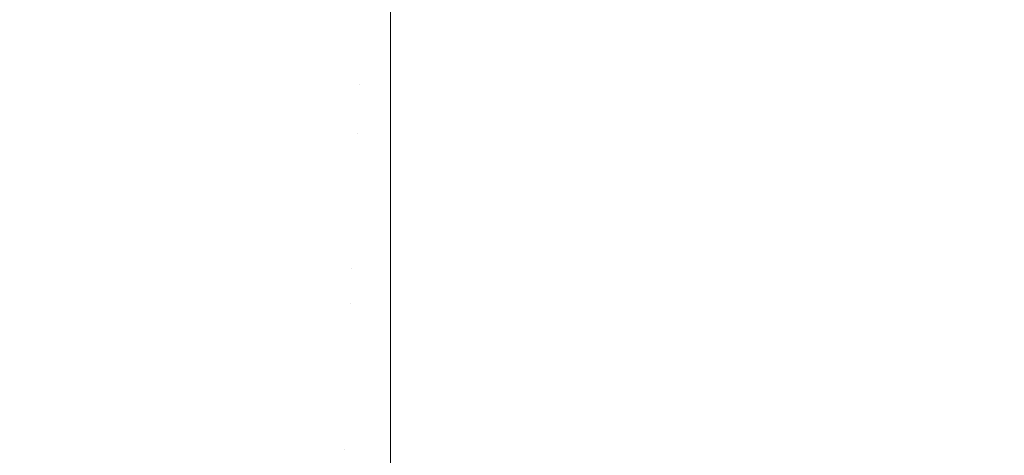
# Model space of a CAD drawing. Header units: centimetres. Extents: x -26 to 27.3, y 37.2 to 39.
# Tile 24 of 256: x -25.8683 to -25.8456, y 37.2748 to 37.2849. Entities that reach past the tile are written whole.
import ezdxf

# ---------------------------------------------------------------- set-up
doc = ezdxf.new("R2010")
doc.units = ezdxf.units.CM
doc.header["$LTSCALE"] = 2.54
doc.layers.add('Lucido design-1', color=7, linetype='Continuous')

# ---------------------------------------------------------------- blocks, each defined once
blk = doc.blocks.new('Gruppo-6-1')
at = {"color": 7, "linetype": 'Continuous', "lineweight": 9}
for points, invisible_edges in [([(-25.864886, 37.288713, -349.283452), (-25.865365, 37.288942, -349.283452), (-25.867283, 37.285139, -349.284083), (-25.86664, 37.284833, -349.284083)], 15), ([(-25.864886, 37.288713, -373.250215), (-25.865365, 37.288942, -373.250215), (-25.867283, 37.285139, -373.250846), (-25.86664, 37.284833, -373.250846)], 15), ([(-25.864398, 37.288505, -349.283452), (-25.864886, 37.288713, -349.283452), (-25.86664, 37.284833, -349.284083), (-25.865986, 37.284553, -349.284083)], 15), ([(-25.864398, 37.288505, -373.250215), (-25.864886, 37.288713, -373.250215), (-25.86664, 37.284833, -373.250846), (-25.865986, 37.284553, -373.250846)], 15), ([(-25.863901, 37.288318, -349.283452), (-25.864398, 37.288505, -349.283452), (-25.865986, 37.284553, -349.284083), (-25.86532, 37.284302, -349.284083)], 15), ([(-25.863901, 37.288318, -373.250215), (-25.864398, 37.288505, -373.250215), (-25.865986, 37.284553, -373.250846), (-25.86532, 37.284302, -373.250846)], 15), ([(-25.868452, 37.284506, -350.081056), (-25.869106, 37.28489, -350.081056), (-25.867032, 37.288259, -350.081693), (-25.866522, 37.28796, -350.081693)], 15), ([(-25.868452, 37.284506, -374.047819), (-25.869106, 37.28489, -374.047819), (-25.867032, 37.288259, -374.048456), (-25.866522, 37.28796, -374.048456)], 15), ([(-25.863397, 37.288151, -349.283452), (-25.863901, 37.288318, -349.283452), (-25.86532, 37.284302, -349.284083), (-25.864644, 37.284079, -349.284083)], 15), ([(-25.863397, 37.288151, -373.250215), (-25.863901, 37.288318, -373.250215), (-25.86532, 37.284302, -373.250846), (-25.864644, 37.284079, -373.250846)], 15), ([(-25.862886, 37.288007, -349.283452), (-25.863397, 37.288151, -349.283452), (-25.864644, 37.284079, -349.284083), (-25.863959, 37.283885, -349.284083)], 15), ([(-25.862886, 37.288007, -373.250215), (-25.863397, 37.288151, -373.250215), (-25.864644, 37.284079, -373.250846), (-25.863959, 37.283885, -373.250846)], 15), ([(-25.867782, 37.28415, -350.081056), (-25.868452, 37.284506, -350.081056), (-25.866522, 37.28796, -350.081693), (-25.866, 37.287683, -350.081693)], 15), ([(-25.867782, 37.28415, -374.047819), (-25.868452, 37.284506, -374.047819), (-25.866522, 37.28796, -374.048456), (-25.866, 37.287683, -374.048456)], 15), ([(-25.862369, 37.287884, -349.283452), (-25.862886, 37.288007, -349.283452), (-25.863959, 37.283885, -349.284083), (-25.863266, 37.28372, -349.284083)], 15), ([(-25.862369, 37.287884, -373.250215), (-25.862886, 37.288007, -373.250215), (-25.863959, 37.283885, -373.250846), (-25.863266, 37.28372, -373.250846)], 15), ([(-25.867097, 37.283822, -350.081056), (-25.867782, 37.28415, -350.081056), (-25.866, 37.287683, -350.081693), (-25.865467, 37.287428, -350.081693)], 15), ([(-25.867097, 37.283822, -374.047819), (-25.867782, 37.28415, -374.047819), (-25.866, 37.287683, -374.048456), (-25.865467, 37.287428, -374.048456)], 15), ([(-25.861848, 37.287783, -349.283452), (-25.862369, 37.287884, -349.283452), (-25.863266, 37.28372, -349.284083), (-25.862568, 37.283585, -349.284083)], 15), ([(-25.861848, 37.287783, -373.250215), (-25.862369, 37.287884, -373.250215), (-25.863266, 37.28372, -373.250846), (-25.862568, 37.283585, -373.250846)], 15), ([(-25.861323, 37.287704, -349.283452), (-25.861848, 37.287783, -349.283452), (-25.862568, 37.283585, -349.284083), (-25.861864, 37.28348, -349.284083)], 15), ([(-25.861323, 37.287704, -373.250215), (-25.861848, 37.287783, -373.250215), (-25.862568, 37.283585, -373.250846), (-25.861864, 37.28348, -373.250846)], 15), ([(-25.860795, 37.287648, -349.283452), (-25.861323, 37.287704, -349.283452), (-25.861864, 37.28348, -349.284083), (-25.861156, 37.283404, -349.284083)], 15), ([(-25.860795, 37.287648, -373.250215), (-25.861323, 37.287704, -373.250215), (-25.861864, 37.28348, -373.250846), (-25.861156, 37.283404, -373.250846)], 15), ([(-25.860265, 37.287614, -349.283452), (-25.860795, 37.287648, -349.283452), (-25.861156, 37.283404, -349.284083), (-25.860445, 37.283359, -349.284083)], 15), ([(-25.860265, 37.287614, -373.250215), (-25.860795, 37.287648, -373.250215), (-25.861156, 37.283404, -373.250846), (-25.860445, 37.283359, -373.250846)], 15), ([(-25.860265, 37.287614, -349.283452), (-25.860445, 37.283359, -349.284083), (-25.859734, 37.283344, -349.284083), (-25.859734, 37.287061, -349.283532)], 11), ([(-25.860265, 37.287614, -373.250215), (-25.860445, 37.283359, -373.250846), (-25.859734, 37.283344, -373.250846), (-25.859734, 37.287411, -373.250244)], 11), ([(-25.866399, 37.283525, -350.081056), (-25.867097, 37.283822, -350.081056), (-25.865467, 37.287428, -350.081693), (-25.864924, 37.287196, -350.081693)], 15), ([(-25.866399, 37.283525, -374.047819), (-25.867097, 37.283822, -374.047819), (-25.865467, 37.287428, -374.048456), (-25.864924, 37.287196, -374.048456)], 15), ([(27.240266, 37.283344, -373.250846), (27.240266, 37.287411, -373.250244), (-25.859734, 37.287411, -373.250244), (-25.859734, 37.283344, -373.250846)], 10), ([(-25.865689, 37.283257, -350.081056), (-25.866399, 37.283525, -350.081056), (-25.864924, 37.287196, -350.081693), (-25.864371, 37.286988, -350.081693)], 15), ([(-25.865689, 37.283257, -374.047819), (-25.866399, 37.283525, -374.047819), (-25.864924, 37.287196, -374.048456), (-25.864371, 37.286988, -374.048456)], 15), ([(-25.864968, 37.283019, -350.081056), (-25.865689, 37.283257, -350.081056), (-25.864371, 37.286988, -350.081693), (-25.86381, 37.286803, -350.081693)], 15), ([(-25.864968, 37.283019, -374.047819), (-25.865689, 37.283257, -374.047819), (-25.864371, 37.286988, -374.048456), (-25.86381, 37.286803, -374.048456)], 15), ([(27.240266, 37.283344, -349.284083), (27.240266, 37.287061, -349.283532), (-25.859734, 37.287061, -349.283532), (-25.859734, 37.283344, -349.284083)], 10), ([(-25.864238, 37.282812, -350.081056), (-25.864968, 37.283019, -350.081056), (-25.86381, 37.286803, -350.081693), (-25.863241, 37.286642, -350.081693)], 15), ([(-25.864238, 37.282812, -374.047819), (-25.864968, 37.283019, -374.047819), (-25.86381, 37.286803, -374.048456), (-25.863241, 37.286642, -374.048456)], 15), ([(-25.8635, 37.282637, -350.081056), (-25.864238, 37.282812, -350.081056), (-25.863241, 37.286642, -350.081693), (-25.862666, 37.286505, -350.081693)], 15), ([(-25.8635, 37.282637, -374.047819), (-25.864238, 37.282812, -374.047819), (-25.863241, 37.286642, -374.048456), (-25.862666, 37.286505, -374.048456)], 15), ([(-25.862755, 37.282493, -350.081056), (-25.8635, 37.282637, -350.081056), (-25.862666, 37.286505, -350.081693), (-25.862086, 37.286393, -350.081693)], 15), ([(-25.862755, 37.282493, -374.047819), (-25.8635, 37.282637, -374.047819), (-25.862666, 37.286505, -374.048456), (-25.862086, 37.286393, -374.048456)], 15), ([(-25.862004, 37.28238, -350.081056), (-25.862755, 37.282493, -350.081056), (-25.862086, 37.286393, -350.081693), (-25.861502, 37.286305, -350.081693)], 15), ([(-25.862004, 37.28238, -374.047819), (-25.862755, 37.282493, -374.047819), (-25.862086, 37.286393, -374.048456), (-25.861502, 37.286305, -374.048456)], 15), ([(-25.86125, 37.2823, -350.081056), (-25.862004, 37.28238, -350.081056), (-25.861502, 37.286305, -350.081693), (-25.860914, 37.286243, -350.081693)], 15), ([(-25.86125, 37.2823, -374.047819), (-25.862004, 37.28238, -374.047819), (-25.861502, 37.286305, -374.048456), (-25.860914, 37.286243, -374.048456)], 15), ([(-25.860492, 37.282252, -350.081056), (-25.86125, 37.2823, -350.081056), (-25.860914, 37.286243, -350.081693), (-25.860324, 37.286205, -350.081693)], 15), ([(-25.860492, 37.282252, -374.047819), (-25.86125, 37.2823, -374.047819), (-25.860914, 37.286243, -374.048456), (-25.860324, 37.286205, -374.048456)], 15), ([(-25.860492, 37.282252, -350.081056), (-25.860324, 37.286205, -350.081693), (-25.859734, 37.286193, -350.081693), (-25.859734, 37.282749, -350.081138)], 11), ([(-25.860492, 37.282252, -374.047819), (-25.860324, 37.286205, -374.048456), (-25.859734, 37.286193, -374.048456), (-25.859734, 37.282749, -374.047902)], 11), ([(27.240266, 37.286193, -350.081693), (27.240266, 37.282749, -350.081138), (-25.859734, 37.282749, -350.081138), (-25.859734, 37.286193, -350.081693)], 10), ([(27.240266, 37.286193, -374.048456), (27.240266, 37.282749, -374.047902), (-25.859734, 37.282749, -374.047902), (-25.859734, 37.286193, -374.048456)], 10), ([(-25.867911, 37.285473, -349.284083), (-25.868525, 37.285834, -349.284083), (-25.870738, 37.282239, -349.284894), (-25.86997, 37.281788, -349.284894)], 15), ([(-25.867911, 37.285473, -373.250846), (-25.868525, 37.285834, -373.250846), (-25.870738, 37.282239, -373.251657), (-25.86997, 37.281788, -373.251657)], 15), ([(-25.867283, 37.285139, -349.284083), (-25.867911, 37.285473, -349.284083), (-25.86997, 37.281788, -349.284894), (-25.869183, 37.281371, -349.284894)], 15), ([(-25.867283, 37.285139, -373.250846), (-25.867911, 37.285473, -373.250846), (-25.86997, 37.281788, -373.251657), (-25.869183, 37.281371, -373.251657)], 15), ([(-25.86664, 37.284833, -349.284083), (-25.867283, 37.285139, -349.284083), (-25.869183, 37.281371, -349.284894), (-25.868379, 37.280986, -349.284894)], 15), ([(-25.86664, 37.284833, -373.250846), (-25.867283, 37.285139, -373.250846), (-25.869183, 37.281371, -373.251657), (-25.868379, 37.280986, -373.251657)], 15), ([(-25.865986, 37.284553, -349.284083), (-25.86664, 37.284833, -349.284083), (-25.868379, 37.280986, -349.284894), (-25.86756, 37.280637, -349.284894)], 15), ([(-25.865986, 37.284553, -373.250846), (-25.86664, 37.284833, -373.250846), (-25.868379, 37.280986, -373.251657), (-25.86756, 37.280637, -373.251657)], 15), ([(-25.869553, 37.280637, -350.080259), (-25.87037, 37.281072, -350.080259), (-25.868452, 37.284506, -350.081056), (-25.867782, 37.28415, -350.081056)], 15), ([(-25.869553, 37.280637, -374.047022), (-25.87037, 37.281072, -374.047022), (-25.868452, 37.284506, -374.047819), (-25.867782, 37.28415, -374.047819)], 15), ([(-25.86532, 37.284302, -349.284083), (-25.865986, 37.284553, -349.284083), (-25.86756, 37.280637, -349.284894), (-25.866726, 37.280322, -349.284894)], 15), ([(-25.86532, 37.284302, -373.250846), (-25.865986, 37.284553, -373.250846), (-25.86756, 37.280637, -373.251657), (-25.866726, 37.280322, -373.251657)], 15), ([(-25.864644, 37.284079, -349.284083), (-25.86532, 37.284302, -349.284083), (-25.866726, 37.280322, -349.284894), (-25.86588, 37.280043, -349.284894)], 15), ([(-25.864644, 37.284079, -373.250846), (-25.86532, 37.284302, -373.250846), (-25.866726, 37.280322, -373.251657), (-25.86588, 37.280043, -373.251657)], 15), ([(-25.868717, 37.280238, -350.080259), (-25.869553, 37.280637, -350.080259), (-25.867782, 37.28415, -350.081056), (-25.867097, 37.283822, -350.081056)], 15), ([(-25.868717, 37.280238, -374.047022), (-25.869553, 37.280637, -374.047022), (-25.867782, 37.28415, -374.047819), (-25.867097, 37.283822, -374.047819)], 15), ([(-25.863959, 37.283885, -349.284083), (-25.864644, 37.284079, -349.284083), (-25.86588, 37.280043, -349.284894), (-25.865022, 37.2798, -349.284894)], 15), ([(-25.863959, 37.283885, -373.250846), (-25.864644, 37.284079, -373.250846), (-25.86588, 37.280043, -373.251657), (-25.865022, 37.2798, -373.251657)], 15), ([(-25.867866, 37.279875, -350.080259), (-25.868717, 37.280238, -350.080259), (-25.867097, 37.283822, -350.081056), (-25.866399, 37.283525, -350.081056)], 15), ([(-25.867866, 37.279875, -374.047022), (-25.868717, 37.280238, -374.047022), (-25.867097, 37.283822, -374.047819), (-25.866399, 37.283525, -374.047819)], 15), ([(-25.863266, 37.28372, -349.284083), (-25.863959, 37.283885, -349.284083), (-25.865022, 37.2798, -349.284894), (-25.864156, 37.279594, -349.284894)], 15), ([(-25.863266, 37.28372, -373.250846), (-25.863959, 37.283885, -373.250846), (-25.865022, 37.2798, -373.251657), (-25.864156, 37.279594, -373.251657)], 15), ([(-25.862568, 37.283585, -349.284083), (-25.863266, 37.28372, -349.284083), (-25.864156, 37.279594, -349.284894), (-25.863281, 37.279425, -349.284894)], 15), ([(-25.862568, 37.283585, -373.250846), (-25.863266, 37.28372, -373.250846), (-25.864156, 37.279594, -373.251657), (-25.863281, 37.279425, -373.251657)], 15), ([(-25.867, 37.279548, -350.080259), (-25.867866, 37.279875, -350.080259), (-25.866399, 37.283525, -350.081056), (-25.865689, 37.283257, -350.081056)], 15), ([(-25.867, 37.279548, -374.047022), (-25.867866, 37.279875, -374.047022), (-25.866399, 37.283525, -374.047819), (-25.865689, 37.283257, -374.047819)], 15), ([(-25.861864, 37.28348, -349.284083), (-25.862568, 37.283585, -349.284083), (-25.863281, 37.279425, -349.284894), (-25.8624, 37.279293, -349.284894)], 15), ([(-25.861864, 37.28348, -373.250846), (-25.862568, 37.283585, -373.250846), (-25.863281, 37.279425, -373.251657), (-25.8624, 37.279293, -373.251657)], 15), ([(-25.861156, 37.283404, -349.284083), (-25.861864, 37.28348, -349.284083), (-25.8624, 37.279293, -349.284894), (-25.861514, 37.279199, -349.284894)], 15), ([(-25.861156, 37.283404, -373.250846), (-25.861864, 37.28348, -373.250846), (-25.8624, 37.279293, -373.251657), (-25.861514, 37.279199, -373.251657)], 15), ([(-25.860445, 37.283359, -349.284083), (-25.861156, 37.283404, -349.284083), (-25.861514, 37.279199, -349.284894), (-25.860624, 37.279142, -349.284894)], 15), ([(-25.860445, 37.283359, -373.250846), (-25.861156, 37.283404, -373.250846), (-25.861514, 37.279199, -373.251657), (-25.860624, 37.279142, -373.251657)], 15), ([(-25.86612, 37.279258, -350.080259), (-25.867, 37.279548, -350.080259), (-25.865689, 37.283257, -350.081056), (-25.864968, 37.283019, -350.081056)], 15), ([(-25.86612, 37.279258, -374.047022), (-25.867, 37.279548, -374.047022), (-25.865689, 37.283257, -374.047819), (-25.864968, 37.283019, -374.047819)], 15), ([(-25.860445, 37.283359, -349.284083), (-25.860624, 37.279142, -349.284894), (-25.859734, 37.279123, -349.284894), (-25.859734, 37.282749, -349.284197)], 11), ([(-25.860445, 37.283359, -373.250846), (-25.860624, 37.279142, -373.251657), (-25.859734, 37.279123, -373.251657), (-25.859734, 37.283212, -373.250871)], 11), ([(-25.859734, 37.282749, -349.284197), (-25.859734, 37.283344, -349.284083), (-25.860445, 37.283359, -349.284083)], 10), ([(-25.859734, 37.283212, -373.250871), (-25.859734, 37.283344, -373.250846), (-25.860445, 37.283359, -373.250846)], 10), ([(-25.859734, 37.283344, -349.284083), (-25.859734, 37.282749, -349.284197), (27.240266, 37.282749, -349.284197), (27.240266, 37.283344, -349.284083)], 10), ([(-25.859734, 37.283344, -373.250846), (-25.859734, 37.283212, -373.250871), (27.240266, 37.283212, -373.250871), (27.240266, 37.283344, -373.250846)], 10), ([(27.240266, 37.279123, -373.251657), (27.240266, 37.283212, -373.250871), (-25.859734, 37.283212, -373.250871), (-25.859734, 37.279123, -373.251657)], 10), ([(-25.865229, 37.279006, -350.080259), (-25.86612, 37.279258, -350.080259), (-25.864968, 37.283019, -350.081056), (-25.864238, 37.282812, -350.081056)], 15), ([(-25.865229, 37.279006, -374.047022), (-25.86612, 37.279258, -374.047022), (-25.864968, 37.283019, -374.047819), (-25.864238, 37.282812, -374.047819)], 15), ([(-25.864329, 37.278791, -350.080259), (-25.865229, 37.279006, -350.080259), (-25.864238, 37.282812, -350.081056), (-25.8635, 37.282637, -350.081056)], 15), ([(-25.864329, 37.278791, -374.047022), (-25.865229, 37.279006, -374.047022), (-25.864238, 37.282812, -374.047819), (-25.8635, 37.282637, -374.047819)], 15), ([(-25.859734, 37.282749, -350.081138), (-25.859734, 37.282236, -350.081056), (-25.860492, 37.282252, -350.081056)], 10), ([(-25.859734, 37.282749, -374.047902), (-25.859734, 37.282236, -374.047819), (-25.860492, 37.282252, -374.047819)], 10), ([(27.240266, 37.279123, -349.284894), (27.240266, 37.282749, -349.284197), (-25.859734, 37.282749, -349.284197), (-25.859734, 37.279123, -349.284894)], 10), ([(-25.859734, 37.282236, -350.081056), (-25.859734, 37.282749, -350.081138), (27.240266, 37.282749, -350.081138), (27.240266, 37.282236, -350.081056)], 10), ([(-25.859734, 37.282236, -374.047819), (-25.859734, 37.282749, -374.047902), (27.240266, 37.282749, -374.047902), (27.240266, 37.282236, -374.047819)], 10), ([(-25.86342, 37.278616, -350.080259), (-25.864329, 37.278791, -350.080259), (-25.8635, 37.282637, -350.081056), (-25.862755, 37.282493, -350.081056)], 15), ([(-25.86342, 37.278616, -374.047022), (-25.864329, 37.278791, -374.047022), (-25.8635, 37.282637, -374.047819), (-25.862755, 37.282493, -374.047819)], 15), ([(-25.862504, 37.278479, -350.080259), (-25.86342, 37.278616, -350.080259), (-25.862755, 37.282493, -350.081056), (-25.862004, 37.28238, -350.081056)], 15), ([(-25.862504, 37.278479, -374.047022), (-25.86342, 37.278616, -374.047022), (-25.862755, 37.282493, -374.047819), (-25.862004, 37.28238, -374.047819)], 15), ([(-25.861583, 37.278381, -350.080259), (-25.862504, 37.278479, -350.080259), (-25.862004, 37.28238, -350.081056), (-25.86125, 37.2823, -350.081056)], 15), ([(-25.861583, 37.278381, -374.047022), (-25.862504, 37.278479, -374.047022), (-25.862004, 37.28238, -374.047819), (-25.86125, 37.2823, -374.047819)], 15), ([(-25.860659, 37.278322, -350.080259), (-25.861583, 37.278381, -350.080259), (-25.86125, 37.2823, -350.081056), (-25.860492, 37.282252, -350.081056)], 15), ([(-25.860659, 37.278322, -374.047022), (-25.861583, 37.278381, -374.047022), (-25.86125, 37.2823, -374.047819), (-25.860492, 37.282252, -374.047819)], 15), ([(-25.860659, 37.278322, -350.080259), (-25.860492, 37.282252, -350.081056), (-25.859734, 37.282236, -350.081056), (-25.859734, 37.278469, -350.080293)], 11), ([(-25.860659, 37.278322, -374.047022), (-25.860492, 37.282252, -374.047819), (-25.859734, 37.282236, -374.047819), (-25.859734, 37.278469, -374.047056)], 11), ([(27.240266, 37.282236, -350.081056), (27.240266, 37.278469, -350.080293), (-25.859734, 37.278469, -350.080293), (-25.859734, 37.282236, -350.081056)], 10), ([(27.240266, 37.282236, -374.047819), (27.240266, 37.278469, -374.047056), (-25.859734, 37.278469, -374.047056), (-25.859734, 37.282236, -374.047819)], 10), ([(-25.86756, 37.280637, -349.284894), (-25.868379, 37.280986, -349.284894), (-25.870099, 37.277182, -349.285885), (-25.869116, 37.276762, -349.285885)], 15), ([(-25.86756, 37.280637, -373.251657), (-25.868379, 37.280986, -373.251657), (-25.870099, 37.277182, -373.252648), (-25.869116, 37.276762, -373.252648)], 15), ([(-25.866726, 37.280322, -349.284894), (-25.86756, 37.280637, -349.284894), (-25.869116, 37.276762, -349.285885), (-25.868117, 37.276385, -349.285885)], 15), ([(-25.866726, 37.280322, -373.251657), (-25.86756, 37.280637, -373.251657), (-25.869116, 37.276762, -373.252648), (-25.868117, 37.276385, -373.252648)], 15), ([(-25.869321, 37.276253, -350.079304), (-25.870325, 37.276681, -350.079304), (-25.868717, 37.280238, -350.080259), (-25.867866, 37.279875, -350.080259)], 15), ([(-25.869321, 37.276253, -374.046067), (-25.870325, 37.276681, -374.046067), (-25.868717, 37.280238, -374.047022), (-25.867866, 37.279875, -374.047022)], 15), ([(-25.86588, 37.280043, -349.284894), (-25.866726, 37.280322, -349.284894), (-25.868117, 37.276385, -349.285885), (-25.867102, 37.276051, -349.285885)], 15), ([(-25.86588, 37.280043, -373.251657), (-25.866726, 37.280322, -373.251657), (-25.868117, 37.276385, -373.252648), (-25.867102, 37.276051, -373.252648)], 15), ([(-25.865022, 37.2798, -349.284894), (-25.86588, 37.280043, -349.284894), (-25.867102, 37.276051, -349.285885), (-25.866075, 37.27576, -349.285885)], 15), ([(-25.865022, 37.2798, -373.251657), (-25.86588, 37.280043, -373.251657), (-25.867102, 37.276051, -373.252648), (-25.866075, 37.27576, -373.252648)], 15), ([(-25.8683, 37.275867, -350.079304), (-25.869321, 37.276253, -350.079304), (-25.867866, 37.279875, -350.080259), (-25.867, 37.279548, -350.080259)], 15), ([(-25.8683, 37.275867, -374.046067), (-25.869321, 37.276253, -374.046067), (-25.867866, 37.279875, -374.047022), (-25.867, 37.279548, -374.047022)], 15), ([(-25.864156, 37.279594, -349.284894), (-25.865022, 37.2798, -349.284894), (-25.866075, 37.27576, -349.285885), (-25.865035, 37.275513, -349.285885)], 15), ([(-25.864156, 37.279594, -373.251657), (-25.865022, 37.2798, -373.251657), (-25.866075, 37.27576, -373.252648), (-25.865035, 37.275513, -373.252648)], 15), ([(-25.867263, 37.275526, -350.079304), (-25.8683, 37.275867, -350.079304), (-25.867, 37.279548, -350.080259), (-25.86612, 37.279258, -350.080259)], 15), ([(-25.867263, 37.275526, -374.046067), (-25.8683, 37.275867, -374.046067), (-25.867, 37.279548, -374.047022), (-25.86612, 37.279258, -374.047022)], 15), ([(-25.863281, 37.279425, -349.284894), (-25.864156, 37.279594, -349.284894), (-25.865035, 37.275513, -349.285885), (-25.863986, 37.27531, -349.285885)], 15), ([(-25.863281, 37.279425, -373.251657), (-25.864156, 37.279594, -373.251657), (-25.865035, 37.275513, -373.252648), (-25.863986, 37.27531, -373.252648)], 15), ([(-25.8624, 37.279293, -349.284894), (-25.863281, 37.279425, -349.284894), (-25.863986, 37.27531, -349.285885), (-25.86293, 37.275152, -349.285885)], 15), ([(-25.8624, 37.279293, -373.251657), (-25.863281, 37.279425, -373.251657), (-25.863986, 37.27531, -373.252648), (-25.86293, 37.275152, -373.252648)], 15), ([(-25.861514, 37.279199, -349.284894), (-25.8624, 37.279293, -349.284894), (-25.86293, 37.275152, -349.285885), (-25.861868, 37.275038, -349.285885)], 15), ([(-25.861514, 37.279199, -373.251657), (-25.8624, 37.279293, -373.251657), (-25.86293, 37.275152, -373.252648), (-25.861868, 37.275038, -373.252648)], 15), ([(-25.866213, 37.275228, -350.079304), (-25.867263, 37.275526, -350.079304), (-25.86612, 37.279258, -350.080259), (-25.865229, 37.279006, -350.080259)], 15), ([(-25.866213, 37.275228, -374.046067), (-25.867263, 37.275526, -374.046067), (-25.86612, 37.279258, -374.047022), (-25.865229, 37.279006, -374.047022)], 15), ([(-25.860624, 37.279142, -349.284894), (-25.861514, 37.279199, -349.284894), (-25.861868, 37.275038, -349.285885), (-25.860802, 37.274971, -349.285885)], 15), ([(-25.860624, 37.279142, -373.251657), (-25.861514, 37.279199, -373.251657), (-25.861868, 37.275038, -373.252648), (-25.860802, 37.274971, -373.252648)], 15), ([(-25.860624, 37.279142, -349.284894), (-25.860802, 37.274971, -349.285885), (-25.859734, 37.274948, -349.285885), (-25.859734, 37.278471, -349.285049)], 11), ([(-25.860624, 37.279142, -373.251657), (-25.860802, 37.274971, -373.252648), (-25.859734, 37.274948, -373.252648), (-25.859734, 37.279044, -373.251676)], 11), ([(-25.859734, 37.278471, -349.285049), (-25.859734, 37.279123, -349.284894), (-25.860624, 37.279142, -349.284894)], 10), ([(-25.859734, 37.279044, -373.251676), (-25.859734, 37.279123, -373.251657), (-25.860624, 37.279142, -373.251657)], 10), ([(-25.859734, 37.279123, -349.284894), (-25.859734, 37.278471, -349.285049), (27.240266, 37.278471, -349.285049), (27.240266, 37.279123, -349.284894)], 10), ([(-25.859734, 37.279123, -373.251657), (-25.859734, 37.279044, -373.251676), (27.240266, 37.279044, -373.251676), (27.240266, 37.279123, -373.251657)], 10), ([(-25.865151, 37.274976, -350.079304), (-25.866213, 37.275228, -350.079304), (-25.865229, 37.279006, -350.080259), (-25.864329, 37.278791, -350.080259)], 15), ([(-25.865151, 37.274976, -374.046067), (-25.866213, 37.275228, -374.046067), (-25.865229, 37.279006, -374.047022), (-25.864329, 37.278791, -374.047022)], 15), ([(27.240266, 37.274948, -373.252648), (27.240266, 37.279044, -373.251676), (-25.859734, 37.279044, -373.251676), (-25.859734, 37.274948, -373.252648)], 10), ([(-25.864079, 37.274768, -350.079304), (-25.865151, 37.274976, -350.079304), (-25.864329, 37.278791, -350.080259), (-25.86342, 37.278616, -350.080259)], 15), ([(-25.864079, 37.274768, -374.046067), (-25.865151, 37.274976, -374.046067), (-25.864329, 37.278791, -374.047022), (-25.86342, 37.278616, -374.047022)], 15), ([(-25.863, 37.274607, -350.079304), (-25.864079, 37.274768, -350.079304), (-25.86342, 37.278616, -350.080259), (-25.862504, 37.278479, -350.080259)], 15), ([(-25.863, 37.274607, -374.046067), (-25.864079, 37.274768, -374.046067), (-25.86342, 37.278616, -374.047022), (-25.862504, 37.278479, -374.047022)], 15), ([(-25.861914, 37.274491, -350.079304), (-25.863, 37.274607, -350.079304), (-25.862504, 37.278479, -350.080259), (-25.861583, 37.278381, -350.080259)], 15), ([(-25.861914, 37.274491, -374.046067), (-25.863, 37.274607, -374.046067), (-25.862504, 37.278479, -374.047022), (-25.861583, 37.278381, -374.047022)], 15), ([(-25.859734, 37.278469, -350.080293), (-25.859734, 37.278302, -350.080259), (-25.860659, 37.278322, -350.080259)], 10), ([(-25.859734, 37.278469, -374.047056), (-25.859734, 37.278302, -374.047022), (-25.860659, 37.278322, -374.047022)], 10), ([(27.240266, 37.274948, -349.285885), (27.240266, 37.278471, -349.285049), (-25.859734, 37.278471, -349.285049), (-25.859734, 37.274948, -349.285885)], 10), ([(-25.859734, 37.278302, -350.080259), (-25.859734, 37.278469, -350.080293), (27.240266, 37.278469, -350.080293), (27.240266, 37.278302, -350.080259)], 10), ([(-25.859734, 37.278302, -374.047022), (-25.859734, 37.278469, -374.047056), (27.240266, 37.278469, -374.047056), (27.240266, 37.278302, -374.047022)], 10), ([(-25.860825, 37.274422, -350.079304), (-25.861914, 37.274491, -350.079304), (-25.861583, 37.278381, -350.080259), (-25.860659, 37.278322, -350.080259)], 15), ([(-25.860825, 37.274422, -374.046067), (-25.861914, 37.274491, -374.046067), (-25.861583, 37.278381, -374.047022), (-25.860659, 37.278322, -374.047022)], 15), ([(-25.859734, 37.274399, -350.079304), (-25.860825, 37.274422, -350.079304), (-25.860659, 37.278322, -350.080259), (-25.859734, 37.278302, -350.080259)], 7), ([(-25.859734, 37.274399, -374.046067), (-25.860825, 37.274422, -374.046067), (-25.860659, 37.278322, -374.047022), (-25.859734, 37.278302, -374.047022)], 7), ([(27.240266, 37.278302, -350.080259), (27.240266, 37.274399, -350.079304), (-25.859734, 37.274399, -350.079304), (-25.859734, 37.278302, -350.080259)], 10), ([(27.240266, 37.278302, -374.047022), (27.240266, 37.274399, -374.046067), (-25.859734, 37.274399, -374.046067), (-25.859734, 37.278302, -374.047022)], 10), ([(-25.868117, 37.276385, -349.285885), (-25.869116, 37.276762, -349.285885), (-25.870653, 37.272937, -349.287051), (-25.86949, 37.272498, -349.287051)], 15), ([(-25.868117, 37.276385, -373.252648), (-25.869116, 37.276762, -373.252648), (-25.870653, 37.272937, -373.253814), (-25.86949, 37.272498, -373.253814)], 15), ([(-25.867102, 37.276051, -349.285885), (-25.868117, 37.276385, -349.285885), (-25.86949, 37.272498, -349.287051), (-25.86831, 37.272109, -349.287051)], 15), ([(-25.867102, 37.276051, -373.252648), (-25.868117, 37.276385, -373.252648), (-25.86949, 37.272498, -373.253814), (-25.86831, 37.272109, -373.253814)], 15), ([(-25.866075, 37.27576, -349.285885), (-25.867102, 37.276051, -349.285885), (-25.86831, 37.272109, -349.287051), (-25.867113, 37.27177, -349.287051)], 15), ([(-25.866075, 37.27576, -373.252648), (-25.867102, 37.276051, -373.252648), (-25.86831, 37.272109, -373.253814), (-25.867113, 37.27177, -373.253814)], 15), ([(-25.868395, 37.271829, -350.078192), (-25.869588, 37.272222, -350.078192), (-25.8683, 37.275867, -350.079304), (-25.867263, 37.275526, -350.079304)], 15), ([(-25.868395, 37.271829, -374.044955), (-25.869588, 37.272222, -374.044955), (-25.8683, 37.275867, -374.046067), (-25.867263, 37.275526, -374.046067)], 15), ([(-25.865035, 37.275513, -349.285885), (-25.866075, 37.27576, -349.285885), (-25.867113, 37.27177, -349.287051), (-25.865904, 37.271483, -349.287051)], 15), ([(-25.865035, 37.275513, -373.252648), (-25.866075, 37.27576, -373.252648), (-25.867113, 37.27177, -373.253814), (-25.865904, 37.271483, -373.253814)], 15), ([(-25.867187, 37.271486, -350.078192), (-25.868395, 37.271829, -350.078192), (-25.867263, 37.275526, -350.079304), (-25.866213, 37.275228, -350.079304)], 15), ([(-25.867187, 37.271486, -374.044955), (-25.868395, 37.271829, -374.044955), (-25.867263, 37.275526, -374.046067), (-25.866213, 37.275228, -374.046067)], 15), ([(-25.863986, 37.27531, -349.285885), (-25.865035, 37.275513, -349.285885), (-25.865904, 37.271483, -349.287051), (-25.864683, 37.271246, -349.287051)], 15), ([(-25.863986, 37.27531, -373.252648), (-25.865035, 37.275513, -373.252648), (-25.865904, 37.271483, -373.253814), (-25.864683, 37.271246, -373.253814)], 15), ([(-25.865966, 37.271196, -350.078192), (-25.867187, 37.271486, -350.078192), (-25.866213, 37.275228, -350.079304), (-25.865151, 37.274976, -350.079304)], 15), ([(-25.865966, 37.271196, -374.044955), (-25.867187, 37.271486, -374.044955), (-25.866213, 37.275228, -374.046067), (-25.865151, 37.274976, -374.046067)], 15), ([(-25.86293, 37.275152, -349.285885), (-25.863986, 37.27531, -349.285885), (-25.864683, 37.271246, -349.287051), (-25.863454, 37.271062, -349.287051)], 15), ([(-25.86293, 37.275152, -373.252648), (-25.863986, 37.27531, -373.252648), (-25.864683, 37.271246, -373.253814), (-25.863454, 37.271062, -373.253814)], 15), ([(-25.861868, 37.275038, -349.285885), (-25.86293, 37.275152, -349.285885), (-25.863454, 37.271062, -349.287051), (-25.862217, 37.270931, -349.287051)], 15), ([(-25.861868, 37.275038, -373.252648), (-25.86293, 37.275152, -373.252648), (-25.863454, 37.271062, -373.253814), (-25.862217, 37.270931, -373.253814)], 15), ([(-25.860802, 37.274971, -349.285885), (-25.861868, 37.275038, -349.285885), (-25.862217, 37.270931, -349.287051), (-25.860977, 37.270852, -349.287051)], 15), ([(-25.860802, 37.274971, -373.252648), (-25.861868, 37.275038, -373.252648), (-25.862217, 37.270931, -373.253814), (-25.860977, 37.270852, -373.253814)], 15), ([(-25.864733, 37.270957, -350.078192), (-25.865966, 37.271196, -350.078192), (-25.865151, 37.274976, -350.079304), (-25.864079, 37.274768, -350.079304)], 15), ([(-25.864733, 37.270957, -374.044955), (-25.865966, 37.271196, -374.044955), (-25.865151, 37.274976, -374.046067), (-25.864079, 37.274768, -374.046067)], 15), ([(-25.860802, 37.274971, -349.285885), (-25.860977, 37.270852, -349.287051), (-25.859734, 37.270825, -349.287051), (-25.859734, 37.274234, -349.286087)], 11), ([(-25.860802, 37.274971, -373.252648), (-25.860977, 37.270852, -373.253814), (-25.859734, 37.270825, -373.253814), (-25.859734, 37.274914, -373.252657)], 11), ([(-25.859734, 37.274234, -349.286087), (-25.859734, 37.274948, -349.285885), (-25.860802, 37.274971, -349.285885)], 10), ([(-25.859734, 37.274914, -373.252657), (-25.859734, 37.274948, -373.252648), (-25.860802, 37.274971, -373.252648)], 10), ([(-25.859734, 37.274948, -349.285885), (-25.859734, 37.274234, -349.286087), (27.240266, 37.274234, -349.286087), (27.240266, 37.274948, -349.285885)], 10), ([(-25.859734, 37.274948, -373.252648), (-25.859734, 37.274914, -373.252657), (27.240266, 37.274914, -373.252657), (27.240266, 37.274948, -373.252648)], 10), ([(-25.859734, 37.27083, -373.253813), (27.240266, 37.27083, -373.253813), (27.240266, 37.274914, -373.252657), (-25.859734, 37.274914, -373.252657)], 5)]:
    blk.add_3dface(points, dxfattribs=dict(at, invisible_edges=invisible_edges))

msp = doc.modelspace()

# ---------------------------------------------------------------- block references
at = {"layer": 'Lucido design-1', "color": 7}
msp.add_blockref('Gruppo-6-1', (0, 0), dxfattribs=at)

doc.saveas('drawing.dxf')
